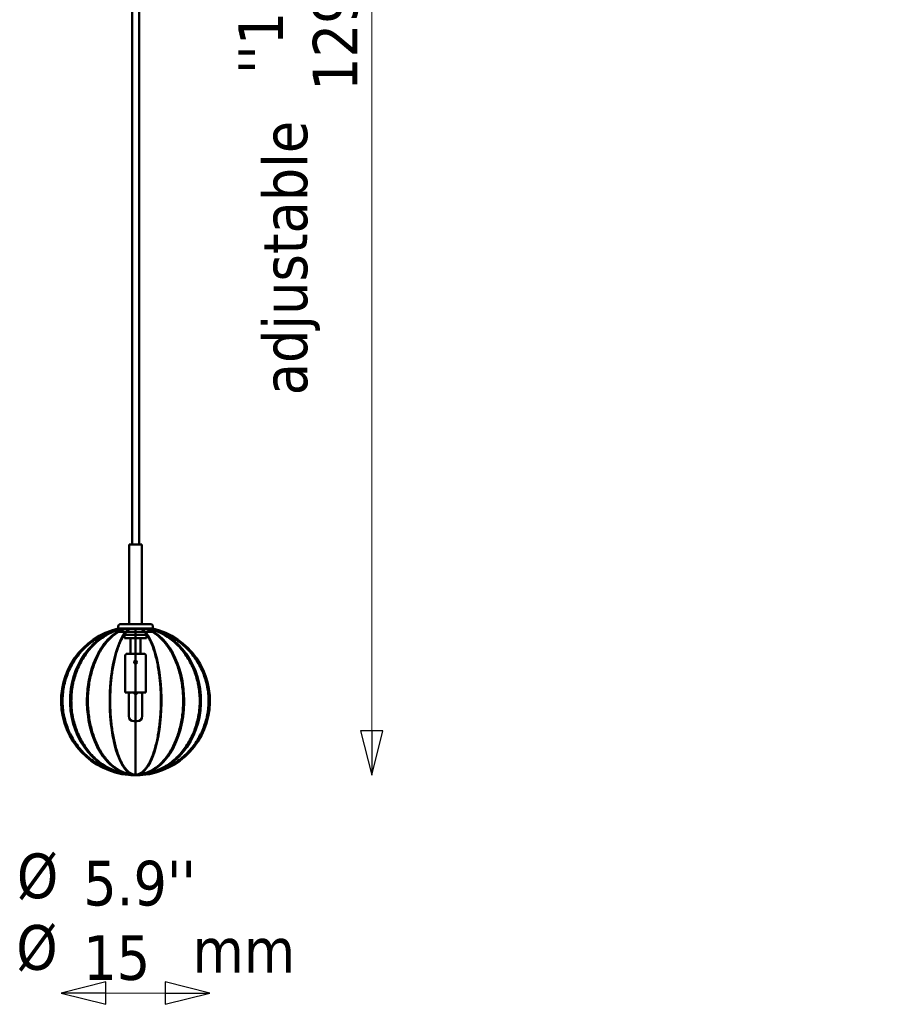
# Model space of a CAD drawing. Header units: millimetres. Extents: x 313 to 4591, y 679 to 5480.
# Tile 11 of 19: x 515 to 1396, y 3495 to 4488. Entities that reach past the tile are written whole.
import ezdxf

# ---------------------------------------------------------------- set-up
doc = ezdxf.new("R2010")
doc.units = ezdxf.units.MM
doc.header["$LTSCALE"] = 15
for name, color, linetype, lineweight in [('Symbol (ISO)', 7, 'Continuous', 25), ('Widoczne (ISO)', 7, 'Continuous', 50), ('Wymiar (ISO)', 7, 'Continuous', 25)]:
    doc.layers.add(name, color=color, linetype=linetype, lineweight=lineweight)
doc.styles.add('Tekst notatki (ISO)', font='tahoma.ttf')
doc.dimstyles.new('Domyślne (ISO)', dxfattribs={"dimscale": 15, "dimtxt": 3, "dimasz": 3, "dimexe": 3.175, "dimexo": 0, "dimgap": 0.762, "dimtad": 1, "dimdec": 1, "dimlfac": 0.03937, "dimrnd": 1e-08, "dimzin": 0, "dimdsep": 46, "dimtxsty": 'Tekst notatki (ISO)', "dimblk": 'Filled-1', "dimcen": 0.09, "dimdle": 10, "dimclrd": 256, "dimclre": 256, "dimclrt": 256, "dimazin": 2, "dimtfac": 1, "dimtmove": 0, "dimatfit": 3, "dimfxl": 1, "dimtolj": 1, "dimlwd": 15, "dimlwe": 15, "dimarcsym": 0})

# ---------------------------------------------------------------- blocks, each defined once
blk = doc.blocks.new('Filled-1')
at = {"color": 0}
for p, q in [((0, 0), (-1, 0.25)), ((-1, 0.25), (-1, -0.25)), ((-1, 0), (0, 0)), ((-1, -0.25), (0, 0))]:
    blk.add_line(p, q, dxfattribs=at)
at = {"color": 0, "flags": 128}
blk.add_lwpolyline([(-1, -0.25), (0, 0), (-1, 0.25), (-1, -0.25)], dxfattribs=at)
at = {"color": 0}
blk.add_solid([(-1, -0.25), (0, 0), (-1, 0.25), (-1, -0.25)], dxfattribs=at)
blk = doc.blocks.new('*D5')
at = {"layer": 'Defpoints', "color": 0, "transparency": 16777216}
for p in [(691.88, 5208.37), (870.02, 5208.37), (631.88, 3726.17)]:
    blk.add_point(p, dxfattribs=at)
at = {"layer": 'Wymiar (ISO)', "lineweight": 15, "transparency": 16777216}
blk.add_line((870.02, 3771.17), (870.02, 5163.37), dxfattribs=at)
at = {"layer": 'Wymiar (ISO)', "lineweight": 15, "transparency": 16777216, "xscale": 45, "yscale": 45, "zscale": 45}
for p, rotation in [((870.02, 5208.37), 90), ((870.02, 3726.17), 270)]:
    blk.add_blockref('Filled-1', p, dxfattribs=dict(at, rotation=rotation))
at = {"layer": 'Wymiar (ISO)', "lineweight": 18, "transparency": 16777216, "insert": (735.6, 4416.09), "char_height": 45, "attachment_point": 1, "rotation": 90, "style": 'Tekst notatki (ISO)'}
blk.add_mtext("\\A1; ''\\fTahoma|b0|i0;{\\H45.0000;11.0'' - 279 mm\\P}\\fTahoma|b0|i0;{\\H45.0000;129.5'' - 3289 mm}", dxfattribs=at)
blk = doc.blocks.new('*D11')
at = {"layer": 'Defpoints', "color": 0, "transparency": 16777216}
for p in [(556.88, 3801.17), (706.88, 3801.17), (556.88, 3506.58)]:
    blk.add_point(p, dxfattribs=at)
at = {"layer": 'Wymiar (ISO)', "lineweight": 15, "transparency": 16777216}
blk.add_line((661.88, 3506.58), (601.88, 3506.58), dxfattribs=at)
at = {"layer": 'Wymiar (ISO)', "lineweight": 15, "transparency": 16777216, "xscale": 45, "yscale": 45, "zscale": 45, "rotation": 180}
blk.add_blockref('Filled-1', (556.88, 3506.58), dxfattribs=at)
at = {"layer": 'Wymiar (ISO)', "lineweight": 15, "transparency": 16777216, "xscale": 45, "yscale": 45, "zscale": 45}
blk.add_blockref('Filled-1', (706.88, 3506.58), dxfattribs=at)
at = {"layer": 'Wymiar (ISO)', "lineweight": 18, "transparency": 16777216, "insert": (579.13, 3640.01), "char_height": 45, "attachment_point": 1, "style": 'Tekst notatki (ISO)'}
blk.add_mtext("\\A1;5.9''\\P15", dxfattribs=at)

msp = doc.modelspace()

# ---------------------------------------------------------------- linework, layer by layer
at = {"layer": 'Widoczne (ISO)', "linetype": 'Continuous', "lineweight": 50}
for p, q in [((628.38, 5158.67), (628.38, 3958.67)), ((635.38, 5158.67), (635.38, 3958.67)), ((638.38, 3958.67), (625.38, 3958.67)), ((625.38, 3958.67), (625.38, 3878.67)), ((638.38, 3958.67), (638.38, 3878.67)), ((614.38, 3876.17), (614.38, 3873.67)), ((614.38, 3874.1), (614.38, 3873.67)), ((614.38, 3873.67), (649.38, 3873.67)), ((614.38, 3873.67), (649.38, 3873.67)), ((615.38, 3873.67), (615.38, 3870.67)), ((616.88, 3878.67), (646.88, 3878.67)), ((631.88, 3726.17), (631.88, 3874.16)), ((631.88, 3726.76), (631.88, 3873.67)), ((648.38, 3873.67), (648.38, 3870.67)), ((649.38, 3876.17), (649.38, 3873.67)), ((649.38, 3874.1), (649.38, 3873.67)), ((615.38, 3870.67), (648.38, 3870.67)), ((620.5, 3870.67), (620.5, 3866.97)), ((620.5, 3866.97), (620.88, 3866.97)), ((620.81, 3866.67), (620.5, 3866.97)), ((620.88, 3866.67), (620.81, 3866.67)), ((620.88, 3868.88), (620.88, 3867.67)), ((620.88, 3867.67), (642.88, 3867.67)), ((620.88, 3867.67), (620.88, 3864.44)), ((620.88, 3864.44), (642.88, 3864.44)), ((621.38, 3870.67), (621.38, 3867.9)), ((621.38, 3870.67), (642.38, 3870.67)), ((626.88, 3864.44), (626.88, 3848.67)), ((636.88, 3864.44), (636.88, 3848.67)), ((642.38, 3870.67), (642.38, 3867.9)), ((642.88, 3867.67), (642.88, 3868.93)), ((642.88, 3864.44), (642.88, 3867.67)), ((621.38, 3841.67), (621.38, 3846.67)), ((623.38, 3848.67), (640.38, 3848.67)), ((631.88, 3838.67), (631.88, 3841.67)), ((631.88, 3841.67), (631.88, 3838.67)), ((642.38, 3841.67), (642.38, 3846.67)), ((621.38, 3809.67), (621.38, 3838.67)), ((642.38, 3809.67), (642.38, 3838.67)), ((621.38, 3809.67), (642.38, 3809.67)), ((625.13, 3785.67), (625.13, 3807.67)), ((629.88, 3809.67), (629.88, 3809.63)), ((633.88, 3809.63), (633.88, 3809.67)), ((638.63, 3785.67), (638.63, 3807.67)), ((633.63, 3780.67), (630.13, 3780.67)), ((631.88, 3726.76), (631.88, 3780.67)), ((631.88, 3780.67), (631.88, 3726.17))]:
    msp.add_line(p, q, dxfattribs=at)
for centre, radius, start, end in [((631.88, 3801.17), 75, 103.28462, 270), ((631.88, 3801.17), 75, 103.4934, 270), ((631.88, 3801.17), 74.4, 102.98879, 270), ((616.88, 3876.17), 2.5, 90, 180), ((631.88, 3801.17), 75, 270, 76.71538), ((631.88, 3801.17), 75, 270, 76.5066), ((631.88, 3801.17), 74.4, 270, 77.01121), ((646.88, 3876.17), 2.5, 0, 90), ((631.88, 3794.74), 75, 81.5662, 81.95215), ((623.38, 3846.67), 2, 90, 180), ((640.38, 3846.67), 2, 0, 90), ((627.13, 3807.67), 2, 90, 180), ((636.63, 3807.67), 2, 0, 90), ((630.13, 3785.67), 5, 180, 270), ((633.63, 3785.67), 5, 270, 0)]:
    msp.add_arc(centre, radius, start, end, dxfattribs=at)
for ratio, start_param, end_param in [(0.879385, 3.400514, 6.283185), (0.879385, 3.373453, 6.283185), (0.652704, 3.485385, 6.283185), (0.652704, 3.373453, 6.283185), (0.347296, 3.373453, 6.283185), (0.879385, 0, 2.909732), (0.652704, 0, 2.909732), (0.347296, 0, 2.909732), (0.879385, 0, 2.882671), (0.652704, 0, 2.797801), (0.347296, 3.593616, 6.283185), (0.347296, 0, 2.726676)]:
    msp.add_ellipse((631.88, 3801.17), major_axis=(0, -75), ratio=ratio, start_param=start_param, end_param=end_param, dxfattribs=at)
for points, knots in [([(631.88, 3726.76), (629.58, 3726.76), (627.18, 3726.87), (622.29, 3727.36), (619.81, 3727.73), (614.9, 3728.72), (612.47, 3729.35), (607.78, 3730.82), (605.52, 3731.66), (601.3, 3733.45), (599.14, 3734.48), (594.85, 3736.81), (592.72, 3738.12), (588.6, 3740.93), (586.61, 3742.45), (582.86, 3745.6), (581.11, 3747.24), (577.92, 3750.51), (576.33, 3752.29), (573.28, 3756.07), (571.82, 3758.08), (569.1, 3762.24), (567.85, 3764.39), (565.6, 3768.71), (564.61, 3770.88), (562.9, 3775.1), (562.11, 3777.34), (560.72, 3781.98), (560.13, 3784.38), (559.18, 3789.24), (558.83, 3791.69), (558.38, 3796.52), (558.27, 3798.9), (558.27, 3801.17), (558.27, 3803.44), (558.38, 3805.81), (558.83, 3810.64), (559.18, 3813.09), (560.13, 3817.95), (560.72, 3820.36), (562.11, 3825), (562.9, 3827.23), (564.61, 3831.45), (565.6, 3833.62), (567.85, 3837.95), (569.1, 3840.1), (571.82, 3844.25), (573.28, 3846.26), (576.33, 3850.05), (577.92, 3851.82), (581.11, 3855.09), (582.86, 3856.73), (586.61, 3859.89), (588.6, 3861.4), (592.72, 3864.22), (594.85, 3865.52), (599.14, 3867.85), (601.3, 3868.89), (605.52, 3870.68), (607.78, 3871.52), (611.83, 3872.78), (613.57, 3873.26), (615.33, 3873.67)], [-11.04399, -11.04399, -11.04399, -11.04399, -10.344356, -10.344356, -9.644723, -9.644723, -8.945089, -8.945089, -8.245456, -8.245456, -7.551485, -7.551485, -6.857513, -6.857513, -6.163542, -6.163542, -5.469571, -5.469571, -4.78314, -4.78314, -4.096709, -4.096709, -3.410278, -3.410278, -2.723848, -2.723848, -2.042886, -2.042886, -1.361924, -1.361924, -0.680962, -0.680962, 0, 0, 0, 0.680962, 0.680962, 1.361924, 1.361924, 2.042886, 2.042886, 2.723848, 2.723848, 3.410278, 3.410278, 4.096709, 4.096709, 4.78314, 4.78314, 5.469571, 5.469571, 6.163542, 6.163542, 6.857513, 6.857513, 7.551485, 7.551485, 8.245456, 8.245456, 8.945089, 8.945089, 9.451829, 9.451829, 9.451829, 9.451829]), ([(631.88, 3726.76), (629.58, 3726.76), (627.18, 3726.87), (622.29, 3727.36), (619.81, 3727.73), (614.9, 3728.72), (612.47, 3729.35), (607.78, 3730.82), (605.52, 3731.66), (601.3, 3733.45), (599.14, 3734.48), (594.85, 3736.81), (592.72, 3738.12), (588.6, 3740.93), (586.61, 3742.45), (582.86, 3745.6), (581.11, 3747.24), (577.92, 3750.51), (576.33, 3752.29), (573.28, 3756.07), (571.82, 3758.08), (569.1, 3762.24), (567.85, 3764.39), (565.6, 3768.71), (564.61, 3770.88), (562.9, 3775.1), (562.11, 3777.34), (560.72, 3781.98), (560.13, 3784.38), (559.18, 3789.24), (558.83, 3791.69), (558.38, 3796.52), (558.27, 3798.9), (558.27, 3801.17), (558.27, 3803.44), (558.38, 3805.81), (558.83, 3810.64), (559.18, 3813.09), (560.13, 3817.95), (560.72, 3820.36), (562.11, 3825), (562.9, 3827.23), (564.61, 3831.45), (565.6, 3833.62), (567.85, 3837.95), (569.1, 3840.1), (571.82, 3844.25), (573.28, 3846.26), (576.33, 3850.05), (577.92, 3851.82), (581.11, 3855.09), (582.86, 3856.73), (586.61, 3859.89), (588.6, 3861.4), (592.72, 3864.22), (594.85, 3865.52), (599.14, 3867.85), (601.3, 3868.89), (605.52, 3870.68), (607.78, 3871.52), (611.83, 3872.78), (613.57, 3873.26), (615.33, 3873.67)], [-11.04399, -11.04399, -11.04399, -11.04399, -10.344356, -10.344356, -9.644723, -9.644723, -8.945089, -8.945089, -8.245456, -8.245456, -7.551485, -7.551485, -6.857513, -6.857513, -6.163542, -6.163542, -5.469571, -5.469571, -4.78314, -4.78314, -4.096709, -4.096709, -3.410278, -3.410278, -2.723848, -2.723848, -2.042886, -2.042886, -1.361924, -1.361924, -0.680962, -0.680962, 0, 0, 0, 0.680962, 0.680962, 1.361924, 1.361924, 2.042886, 2.042886, 2.723848, 2.723848, 3.410278, 3.410278, 4.096709, 4.096709, 4.78314, 4.78314, 5.469571, 5.469571, 6.163542, 6.163542, 6.857513, 6.857513, 7.551485, 7.551485, 8.245456, 8.245456, 8.945089, 8.945089, 9.451829, 9.451829, 9.451829, 9.451829]), ([(631.88, 3726.76), (629.86, 3726.76), (627.75, 3726.87), (623.45, 3727.36), (621.27, 3727.73), (616.95, 3728.72), (614.81, 3729.35), (610.69, 3730.82), (608.7, 3731.66), (604.99, 3733.45), (603.09, 3734.48), (599.32, 3736.81), (597.44, 3738.12), (593.82, 3740.93), (592.07, 3742.45), (588.78, 3745.6), (587.23, 3747.24), (584.43, 3750.51), (583.03, 3752.29), (580.35, 3756.07), (579.06, 3758.08), (576.67, 3762.24), (575.57, 3764.39), (573.59, 3768.71), (572.72, 3770.88), (571.22, 3775.1), (570.52, 3777.34), (569.3, 3781.98), (568.78, 3784.38), (567.95, 3789.24), (567.64, 3791.69), (567.24, 3796.52), (567.15, 3798.9), (567.15, 3801.17), (567.15, 3803.44), (567.24, 3805.81), (567.64, 3810.64), (567.95, 3813.09), (568.78, 3817.95), (569.3, 3820.36), (570.52, 3825), (571.22, 3827.23), (572.72, 3831.45), (573.59, 3833.62), (575.57, 3837.95), (576.67, 3840.1), (579.06, 3844.25), (580.35, 3846.26), (583.03, 3850.05), (584.43, 3851.82), (587.23, 3855.09), (588.78, 3856.73), (592.07, 3859.89), (593.82, 3861.4), (597.44, 3864.22), (599.32, 3865.52), (603.09, 3867.85), (604.99, 3868.89), (608.7, 3870.68), (610.69, 3871.52), (614.24, 3872.78), (615.78, 3873.26), (617.33, 3873.67)], [-11.04399, -11.04399, -11.04399, -11.04399, -10.344356, -10.344356, -9.644723, -9.644723, -8.945089, -8.945089, -8.245456, -8.245456, -7.551485, -7.551485, -6.857513, -6.857513, -6.163542, -6.163542, -5.469571, -5.469571, -4.78314, -4.78314, -4.096709, -4.096709, -3.410278, -3.410278, -2.723848, -2.723848, -2.042886, -2.042886, -1.361924, -1.361924, -0.680962, -0.680962, 0, 0, 0, 0.680962, 0.680962, 1.361924, 1.361924, 2.042886, 2.042886, 2.723848, 2.723848, 3.410278, 3.410278, 4.096709, 4.096709, 4.78314, 4.78314, 5.469571, 5.469571, 6.163542, 6.163542, 6.857513, 6.857513, 7.551485, 7.551485, 8.245456, 8.245456, 8.945089, 8.945089, 9.451829, 9.451829, 9.451829, 9.451829]), ([(631.88, 3726.76), (629.86, 3726.76), (627.75, 3726.87), (623.45, 3727.36), (621.27, 3727.73), (616.95, 3728.72), (614.81, 3729.35), (610.69, 3730.82), (608.7, 3731.66), (604.99, 3733.45), (603.09, 3734.48), (599.32, 3736.81), (597.44, 3738.12), (593.82, 3740.93), (592.07, 3742.45), (588.78, 3745.6), (587.23, 3747.24), (584.43, 3750.51), (583.03, 3752.29), (580.35, 3756.07), (579.06, 3758.08), (576.67, 3762.24), (575.57, 3764.39), (573.59, 3768.71), (572.72, 3770.88), (571.22, 3775.1), (570.52, 3777.34), (569.3, 3781.98), (568.78, 3784.38), (567.95, 3789.24), (567.64, 3791.69), (567.24, 3796.52), (567.15, 3798.9), (567.15, 3801.17), (567.15, 3803.44), (567.24, 3805.81), (567.64, 3810.64), (567.95, 3813.09), (568.78, 3817.95), (569.3, 3820.36), (570.52, 3825), (571.22, 3827.23), (572.72, 3831.45), (573.59, 3833.62), (575.57, 3837.95), (576.67, 3840.1), (579.06, 3844.25), (580.35, 3846.26), (583.03, 3850.05), (584.43, 3851.82), (587.23, 3855.09), (588.78, 3856.73), (592.07, 3859.89), (593.82, 3861.4), (597.44, 3864.22), (599.32, 3865.52), (603.09, 3867.85), (604.99, 3868.89), (608.7, 3870.68), (610.69, 3871.52), (613.62, 3872.56), (614.49, 3872.84), (615.38, 3873.11)], [-11.04399, -11.04399, -11.04399, -11.04399, -10.344356, -10.344356, -9.644723, -9.644723, -8.945089, -8.945089, -8.245456, -8.245456, -7.551485, -7.551485, -6.857513, -6.857513, -6.163542, -6.163542, -5.469571, -5.469571, -4.78314, -4.78314, -4.096709, -4.096709, -3.410278, -3.410278, -2.723848, -2.723848, -2.042886, -2.042886, -1.361924, -1.361924, -0.680962, -0.680962, 0, 0, 0, 0.680962, 0.680962, 1.361924, 1.361924, 2.042886, 2.042886, 2.723848, 2.723848, 3.410278, 3.410278, 4.096709, 4.096709, 4.78314, 4.78314, 5.469571, 5.469571, 6.163542, 6.163542, 6.857513, 6.857513, 7.551485, 7.551485, 8.245456, 8.245456, 8.945089, 8.945089, 9.238149, 9.238149, 9.238149, 9.238149]), ([(631.88, 3726.76), (630.38, 3726.76), (628.81, 3726.87), (625.62, 3727.36), (624, 3727.73), (620.8, 3728.72), (619.21, 3729.35), (616.15, 3730.82), (614.68, 3731.66), (611.92, 3733.45), (610.51, 3734.48), (607.71, 3736.81), (606.32, 3738.12), (603.63, 3740.93), (602.33, 3742.45), (599.89, 3745.6), (598.74, 3747.24), (596.66, 3750.51), (595.62, 3752.29), (593.63, 3756.07), (592.68, 3758.08), (590.9, 3762.24), (590.09, 3764.39), (588.62, 3768.71), (587.97, 3770.88), (586.86, 3775.1), (586.34, 3777.34), (585.43, 3781.98), (585.05, 3784.38), (584.43, 3789.24), (584.2, 3791.69), (583.9, 3796.52), (583.83, 3798.9), (583.83, 3801.17), (583.83, 3803.44), (583.9, 3805.81), (584.2, 3810.64), (584.43, 3813.09), (585.05, 3817.95), (585.43, 3820.36), (586.34, 3825), (586.86, 3827.23), (587.97, 3831.45), (588.62, 3833.62), (590.09, 3837.95), (590.9, 3840.1), (592.68, 3844.25), (593.63, 3846.26), (595.62, 3850.05), (596.66, 3851.82), (598.74, 3855.09), (599.89, 3856.73), (602.33, 3859.89), (603.63, 3861.4), (606.32, 3864.22), (607.71, 3865.52), (610.51, 3867.85), (611.92, 3868.89), (614.68, 3870.68), (616.15, 3871.52), (618.79, 3872.78), (619.93, 3873.26), (621.08, 3873.67)], [-11.04399, -11.04399, -11.04399, -11.04399, -10.344356, -10.344356, -9.644723, -9.644723, -8.945089, -8.945089, -8.245456, -8.245456, -7.551485, -7.551485, -6.857513, -6.857513, -6.163542, -6.163542, -5.469571, -5.469571, -4.78314, -4.78314, -4.096709, -4.096709, -3.410278, -3.410278, -2.723848, -2.723848, -2.042886, -2.042886, -1.361924, -1.361924, -0.680962, -0.680962, 0, 0, 0, 0.680962, 0.680962, 1.361924, 1.361924, 2.042886, 2.042886, 2.723848, 2.723848, 3.410278, 3.410278, 4.096709, 4.096709, 4.78314, 4.78314, 5.469571, 5.469571, 6.163542, 6.163542, 6.857513, 6.857513, 7.551485, 7.551485, 8.245456, 8.245456, 8.945089, 8.945089, 9.451829, 9.451829, 9.451829, 9.451829]), ([(631.88, 3726.76), (630.38, 3726.76), (628.81, 3726.87), (625.62, 3727.36), (624, 3727.73), (620.8, 3728.72), (619.21, 3729.35), (616.15, 3730.82), (614.68, 3731.66), (611.92, 3733.45), (610.51, 3734.48), (607.71, 3736.81), (606.32, 3738.12), (603.63, 3740.93), (602.33, 3742.45), (599.89, 3745.6), (598.74, 3747.24), (596.66, 3750.51), (595.62, 3752.29), (593.63, 3756.07), (592.68, 3758.08), (590.9, 3762.24), (590.09, 3764.39), (588.62, 3768.71), (587.97, 3770.88), (586.86, 3775.1), (586.34, 3777.34), (585.43, 3781.98), (585.05, 3784.38), (584.43, 3789.24), (584.2, 3791.69), (583.9, 3796.52), (583.83, 3798.9), (583.83, 3801.17), (583.83, 3803.44), (583.9, 3805.81), (584.2, 3810.64), (584.43, 3813.09), (585.05, 3817.95), (585.43, 3820.36), (586.34, 3825), (586.86, 3827.23), (587.97, 3831.45), (588.62, 3833.62), (590.09, 3837.95), (590.9, 3840.1), (592.68, 3844.25), (593.63, 3846.26), (595.62, 3850.05), (596.66, 3851.82), (598.74, 3855.09), (599.89, 3856.73), (602.33, 3859.89), (603.63, 3861.4), (606.32, 3864.22), (607.71, 3865.52), (610.51, 3867.85), (611.92, 3868.89), (613.97, 3870.22), (614.66, 3870.64), (615.38, 3871.04)], [-11.04399, -11.04399, -11.04399, -11.04399, -10.344356, -10.344356, -9.644723, -9.644723, -8.945089, -8.945089, -8.245456, -8.245456, -7.551485, -7.551485, -6.857513, -6.857513, -6.163542, -6.163542, -5.469571, -5.469571, -4.78314, -4.78314, -4.096709, -4.096709, -3.410278, -3.410278, -2.723848, -2.723848, -2.042886, -2.042886, -1.361924, -1.361924, -0.680962, -0.680962, 0, 0, 0, 0.680962, 0.680962, 1.361924, 1.361924, 2.042886, 2.042886, 2.723848, 2.723848, 3.410278, 3.410278, 4.096709, 4.096709, 4.78314, 4.78314, 5.469571, 5.469571, 6.163542, 6.163542, 6.857513, 6.857513, 7.551485, 7.551485, 8.245456, 8.245456, 8.586649, 8.586649, 8.586649, 8.586649]), ([(631.88, 3726.76), (631.08, 3726.76), (630.25, 3726.87), (628.55, 3727.36), (627.69, 3727.73), (625.98, 3728.72), (625.14, 3729.35), (623.51, 3730.82), (622.73, 3731.66), (621.26, 3733.45), (620.51, 3734.48), (619.02, 3736.81), (618.28, 3738.12), (616.85, 3740.93), (616.16, 3742.45), (614.86, 3745.6), (614.25, 3747.24), (613.14, 3750.51), (612.59, 3752.29), (611.53, 3756.07), (611.02, 3758.08), (610.08, 3762.24), (609.64, 3764.39), (608.86, 3768.71), (608.51, 3770.88), (607.92, 3775.1), (607.65, 3777.34), (607.17, 3781.98), (606.96, 3784.38), (606.63, 3789.24), (606.51, 3791.69), (606.35, 3796.52), (606.31, 3798.9), (606.31, 3801.17), (606.31, 3803.44), (606.35, 3805.81), (606.51, 3810.64), (606.63, 3813.09), (606.96, 3817.95), (607.17, 3820.36), (607.65, 3825), (607.92, 3827.23), (608.51, 3831.45), (608.86, 3833.62), (609.64, 3837.95), (610.08, 3840.1), (611.02, 3844.25), (611.53, 3846.26), (612.59, 3850.05), (613.14, 3851.82), (614.25, 3855.09), (614.86, 3856.73), (616.16, 3859.89), (616.85, 3861.4), (618.28, 3864.22), (619.02, 3865.52), (620.51, 3867.85), (621.26, 3868.89), (622.73, 3870.68), (623.51, 3871.52), (624.91, 3872.78), (625.52, 3873.26), (626.13, 3873.67)], [-11.04399, -11.04399, -11.04399, -11.04399, -10.344356, -10.344356, -9.644723, -9.644723, -8.945089, -8.945089, -8.245456, -8.245456, -7.551485, -7.551485, -6.857513, -6.857513, -6.163542, -6.163542, -5.469571, -5.469571, -4.78314, -4.78314, -4.096709, -4.096709, -3.410278, -3.410278, -2.723848, -2.723848, -2.042886, -2.042886, -1.361924, -1.361924, -0.680962, -0.680962, 0, 0, 0, 0.680962, 0.680962, 1.361924, 1.361924, 2.042886, 2.042886, 2.723848, 2.723848, 3.410278, 3.410278, 4.096709, 4.096709, 4.78314, 4.78314, 5.469571, 5.469571, 6.163542, 6.163542, 6.857513, 6.857513, 7.551485, 7.551485, 8.245456, 8.245456, 8.945089, 8.945089, 9.451829, 9.451829, 9.451829, 9.451829]), ([(616.72, 3874.16), (616.2, 3874.12), (615.77, 3874.1), (615.09, 3874.1), (614.82, 3874.12), (614.64, 3874.16)], [4.9964476, 4.9964476, 4.9964476, 4.9964476, 5.294688, 5.294688, 5.5929284, 5.5929284, 5.5929284, 5.5929284]), ([(620.63, 3874.16), (619.84, 3874.12), (619.11, 3874.1), (617.83, 3874.1), (617.24, 3874.12), (616.72, 3874.16)], [4.9964476, 4.9964476, 4.9964476, 4.9964476, 5.294688, 5.294688, 5.5929284, 5.5929284, 5.5929284, 5.5929284]), ([(625.89, 3874.16), (624.92, 3874.12), (623.99, 3874.1), (622.27, 3874.1), (621.42, 3874.12), (620.63, 3874.16)], [4.9964476, 4.9964476, 4.9964476, 4.9964476, 5.294688, 5.294688, 5.5929284, 5.5929284, 5.5929284, 5.5929284]), ([(631.88, 3874.16), (630.84, 3874.12), (629.82, 3874.1), (627.86, 3874.1), (626.87, 3874.12), (625.89, 3874.16)], [4.9964476, 4.9964476, 4.9964476, 4.9964476, 5.294688, 5.294688, 5.5929284, 5.5929284, 5.5929284, 5.5929284]), ([(637.86, 3874.16), (636.89, 3874.12), (635.9, 3874.1), (633.94, 3874.1), (632.92, 3874.12), (631.88, 3874.16)], [4.9964476, 4.9964476, 4.9964476, 4.9964476, 5.294688, 5.294688, 5.5929284, 5.5929284, 5.5929284, 5.5929284]), ([(648.42, 3873.67), (650.19, 3873.26), (651.93, 3872.78), (655.97, 3871.52), (658.23, 3870.68), (662.45, 3868.89), (664.61, 3867.85), (668.9, 3865.52), (671.04, 3864.22), (675.16, 3861.4), (677.15, 3859.89), (680.89, 3856.73), (682.65, 3855.09), (685.84, 3851.82), (687.42, 3850.05), (690.47, 3846.26), (691.94, 3844.25), (694.65, 3840.1), (695.91, 3837.95), (698.16, 3833.62), (699.15, 3831.45), (700.86, 3827.23), (701.65, 3825), (703.04, 3820.36), (703.63, 3817.95), (704.57, 3813.09), (704.93, 3810.64), (705.38, 3805.81), (705.49, 3803.44), (705.49, 3798.9), (705.38, 3796.52), (704.93, 3791.69), (704.57, 3789.24), (703.63, 3784.38), (703.04, 3781.98), (701.65, 3777.34), (700.86, 3775.1), (699.15, 3770.88), (698.16, 3768.71), (695.91, 3764.39), (694.65, 3762.24), (691.94, 3758.08), (690.47, 3756.07), (687.42, 3752.29), (685.84, 3750.51), (682.65, 3747.24), (680.89, 3745.6), (677.15, 3742.45), (675.16, 3740.93), (671.04, 3738.12), (668.9, 3736.81), (664.61, 3734.48), (662.45, 3733.45), (658.23, 3731.66), (655.97, 3730.82), (651.28, 3729.35), (648.85, 3728.72), (643.94, 3727.73), (641.46, 3727.36), (636.58, 3726.87), (634.17, 3726.76), (631.88, 3726.76)], [12.63615, 12.63615, 12.63615, 12.63615, 13.14289, 13.14289, 13.842523, 13.842523, 14.536494, 14.536494, 15.230466, 15.230466, 15.924437, 15.924437, 16.618409, 16.618409, 17.304839, 17.304839, 17.99127, 17.99127, 18.677701, 18.677701, 19.364131, 19.364131, 20.045093, 20.045093, 20.726055, 20.726055, 21.407017, 21.407017, 22.087979, 22.087979, 22.768941, 22.768941, 23.449903, 23.449903, 24.130865, 24.130865, 24.811827, 24.811827, 25.498258, 25.498258, 26.184688, 26.184688, 26.871119, 26.871119, 27.55755, 27.55755, 28.251521, 28.251521, 28.945492, 28.945492, 29.639464, 29.639464, 30.333435, 30.333435, 31.033068, 31.033068, 31.732702, 31.732702, 32.432335, 32.432335, 33.131969, 33.131969, 33.131969, 33.131969]), ([(631.88, 3726.76), (632.68, 3726.76), (633.51, 3726.87), (635.21, 3727.36), (636.07, 3727.73), (637.77, 3728.72), (638.62, 3729.35), (640.25, 3730.82), (641.03, 3731.66), (642.5, 3733.45), (643.25, 3734.48), (644.74, 3736.81), (645.48, 3738.12), (646.91, 3740.93), (647.6, 3742.45), (648.9, 3745.6), (649.51, 3747.24), (650.62, 3750.51), (651.17, 3752.29), (652.23, 3756.07), (652.74, 3758.08), (653.68, 3762.24), (654.12, 3764.39), (654.9, 3768.71), (655.24, 3770.88), (655.83, 3775.1), (656.11, 3777.34), (656.59, 3781.98), (656.8, 3784.38), (657.13, 3789.24), (657.25, 3791.69), (657.41, 3796.52), (657.44, 3798.9), (657.44, 3801.17), (657.44, 3803.44), (657.41, 3805.81), (657.25, 3810.64), (657.13, 3813.09), (656.8, 3817.95), (656.59, 3820.36), (656.11, 3825), (655.83, 3827.23), (655.24, 3831.45), (654.9, 3833.62), (654.12, 3837.95), (653.68, 3840.1), (652.74, 3844.25), (652.23, 3846.26), (651.17, 3850.05), (650.62, 3851.82), (649.51, 3855.09), (648.9, 3856.73), (647.6, 3859.89), (646.91, 3861.4), (645.48, 3864.22), (644.74, 3865.52), (643.25, 3867.85), (642.5, 3868.89), (641.03, 3870.68), (640.25, 3871.52), (638.84, 3872.78), (638.24, 3873.26), (637.62, 3873.67)], [-11.04399, -11.04399, -11.04399, -11.04399, -10.344356, -10.344356, -9.644723, -9.644723, -8.945089, -8.945089, -8.245456, -8.245456, -7.551485, -7.551485, -6.857513, -6.857513, -6.163542, -6.163542, -5.469571, -5.469571, -4.78314, -4.78314, -4.096709, -4.096709, -3.410278, -3.410278, -2.723848, -2.723848, -2.042886, -2.042886, -1.361924, -1.361924, -0.680962, -0.680962, 0, 0, 0, 0.680962, 0.680962, 1.361924, 1.361924, 2.042886, 2.042886, 2.723848, 2.723848, 3.410278, 3.410278, 4.096709, 4.096709, 4.78314, 4.78314, 5.469571, 5.469571, 6.163542, 6.163542, 6.857513, 6.857513, 7.551485, 7.551485, 8.245456, 8.245456, 8.945089, 8.945089, 9.451829, 9.451829, 9.451829, 9.451829]), ([(631.88, 3726.76), (633.38, 3726.76), (634.95, 3726.87), (638.13, 3727.36), (639.75, 3727.73), (642.96, 3728.72), (644.54, 3729.35), (647.61, 3730.82), (649.08, 3731.66), (651.84, 3733.45), (653.24, 3734.48), (656.04, 3736.81), (657.44, 3738.12), (660.13, 3740.93), (661.43, 3742.45), (663.87, 3745.6), (665.02, 3747.24), (667.1, 3750.51), (668.13, 3752.29), (670.12, 3756.07), (671.08, 3758.08), (672.85, 3762.24), (673.67, 3764.39), (675.14, 3768.71), (675.79, 3770.88), (676.9, 3775.1), (677.42, 3777.34), (678.32, 3781.98), (678.71, 3784.38), (679.33, 3789.24), (679.56, 3791.69), (679.85, 3796.52), (679.92, 3798.9), (679.92, 3801.17), (679.92, 3803.44), (679.85, 3805.81), (679.56, 3810.64), (679.33, 3813.09), (678.71, 3817.95), (678.32, 3820.36), (677.42, 3825), (676.9, 3827.23), (675.79, 3831.45), (675.14, 3833.62), (673.67, 3837.95), (672.85, 3840.1), (671.08, 3844.25), (670.12, 3846.26), (668.13, 3850.05), (667.1, 3851.82), (665.02, 3855.09), (663.87, 3856.73), (661.43, 3859.89), (660.13, 3861.4), (657.44, 3864.22), (656.04, 3865.52), (653.24, 3867.85), (651.84, 3868.89), (649.08, 3870.68), (647.61, 3871.52), (644.97, 3872.78), (643.83, 3873.26), (642.68, 3873.67)], [-11.04399, -11.04399, -11.04399, -11.04399, -10.344356, -10.344356, -9.644723, -9.644723, -8.945089, -8.945089, -8.245456, -8.245456, -7.551485, -7.551485, -6.857513, -6.857513, -6.163542, -6.163542, -5.469571, -5.469571, -4.78314, -4.78314, -4.096709, -4.096709, -3.410278, -3.410278, -2.723848, -2.723848, -2.042886, -2.042886, -1.361924, -1.361924, -0.680962, -0.680962, 0, 0, 0, 0.680962, 0.680962, 1.361924, 1.361924, 2.042886, 2.042886, 2.723848, 2.723848, 3.410278, 3.410278, 4.096709, 4.096709, 4.78314, 4.78314, 5.469571, 5.469571, 6.163542, 6.163542, 6.857513, 6.857513, 7.551485, 7.551485, 8.245456, 8.245456, 8.945089, 8.945089, 9.451829, 9.451829, 9.451829, 9.451829]), ([(631.88, 3726.76), (633.9, 3726.76), (636.01, 3726.87), (640.31, 3727.36), (642.49, 3727.73), (646.81, 3728.72), (648.94, 3729.35), (653.07, 3730.82), (655.05, 3731.66), (658.77, 3733.45), (660.66, 3734.48), (664.44, 3736.81), (666.31, 3738.12), (669.94, 3740.93), (671.69, 3742.45), (674.98, 3745.6), (676.52, 3747.24), (679.33, 3750.51), (680.72, 3752.29), (683.41, 3756.07), (684.69, 3758.08), (687.08, 3762.24), (688.19, 3764.39), (690.16, 3768.71), (691.04, 3770.88), (692.54, 3775.1), (693.23, 3777.34), (694.45, 3781.98), (694.98, 3784.38), (695.81, 3789.24), (696.11, 3791.69), (696.52, 3796.52), (696.61, 3798.9), (696.61, 3801.17), (696.61, 3803.44), (696.52, 3805.81), (696.11, 3810.64), (695.81, 3813.09), (694.98, 3817.95), (694.45, 3820.36), (693.23, 3825), (692.54, 3827.23), (691.04, 3831.45), (690.16, 3833.62), (688.19, 3837.95), (687.08, 3840.1), (684.69, 3844.25), (683.41, 3846.26), (680.72, 3850.05), (679.33, 3851.82), (676.52, 3855.09), (674.98, 3856.73), (671.69, 3859.89), (669.94, 3861.4), (666.31, 3864.22), (664.44, 3865.52), (660.66, 3867.85), (658.77, 3868.89), (655.05, 3870.68), (653.07, 3871.52), (649.51, 3872.78), (647.98, 3873.26), (646.43, 3873.67)], [-11.04399, -11.04399, -11.04399, -11.04399, -10.344356, -10.344356, -9.644723, -9.644723, -8.945089, -8.945089, -8.245456, -8.245456, -7.551485, -7.551485, -6.857513, -6.857513, -6.163542, -6.163542, -5.469571, -5.469571, -4.78314, -4.78314, -4.096709, -4.096709, -3.410278, -3.410278, -2.723848, -2.723848, -2.042886, -2.042886, -1.361924, -1.361924, -0.680962, -0.680962, 0, 0, 0, 0.680962, 0.680962, 1.361924, 1.361924, 2.042886, 2.042886, 2.723848, 2.723848, 3.410278, 3.410278, 4.096709, 4.096709, 4.78314, 4.78314, 5.469571, 5.469571, 6.163542, 6.163542, 6.857513, 6.857513, 7.551485, 7.551485, 8.245456, 8.245456, 8.945089, 8.945089, 9.451829, 9.451829, 9.451829, 9.451829]), ([(631.88, 3726.76), (634.17, 3726.76), (636.58, 3726.87), (641.46, 3727.36), (643.94, 3727.73), (648.85, 3728.72), (651.28, 3729.35), (655.97, 3730.82), (658.23, 3731.66), (662.45, 3733.45), (664.61, 3734.48), (668.9, 3736.81), (671.04, 3738.12), (675.16, 3740.93), (677.15, 3742.45), (680.89, 3745.6), (682.65, 3747.24), (685.84, 3750.51), (687.42, 3752.29), (690.47, 3756.07), (691.94, 3758.08), (694.65, 3762.24), (695.91, 3764.39), (698.16, 3768.71), (699.15, 3770.88), (700.86, 3775.1), (701.65, 3777.34), (703.04, 3781.98), (703.63, 3784.38), (704.57, 3789.24), (704.93, 3791.69), (705.38, 3796.52), (705.49, 3798.9), (705.49, 3801.17), (705.49, 3803.44), (705.38, 3805.81), (704.93, 3810.64), (704.57, 3813.09), (703.63, 3817.95), (703.04, 3820.36), (701.65, 3825), (700.86, 3827.23), (699.15, 3831.45), (698.16, 3833.62), (695.91, 3837.95), (694.65, 3840.1), (691.94, 3844.25), (690.47, 3846.26), (687.42, 3850.05), (685.84, 3851.82), (682.65, 3855.09), (680.89, 3856.73), (677.15, 3859.89), (675.16, 3861.4), (671.04, 3864.22), (668.9, 3865.52), (664.61, 3867.85), (662.45, 3868.89), (658.23, 3870.68), (655.97, 3871.52), (651.93, 3872.78), (650.19, 3873.26), (648.42, 3873.67)], [-11.04399, -11.04399, -11.04399, -11.04399, -10.344356, -10.344356, -9.644723, -9.644723, -8.945089, -8.945089, -8.245456, -8.245456, -7.551485, -7.551485, -6.857513, -6.857513, -6.163542, -6.163542, -5.469571, -5.469571, -4.78314, -4.78314, -4.096709, -4.096709, -3.410278, -3.410278, -2.723848, -2.723848, -2.042886, -2.042886, -1.361924, -1.361924, -0.680962, -0.680962, 0, 0, 0, 0.680962, 0.680962, 1.361924, 1.361924, 2.042886, 2.042886, 2.723848, 2.723848, 3.410278, 3.410278, 4.096709, 4.096709, 4.78314, 4.78314, 5.469571, 5.469571, 6.163542, 6.163542, 6.857513, 6.857513, 7.551485, 7.551485, 8.245456, 8.245456, 8.945089, 8.945089, 9.451829, 9.451829, 9.451829, 9.451829]), ([(631.88, 3726.76), (633.9, 3726.76), (636.01, 3726.87), (640.31, 3727.36), (642.49, 3727.73), (646.81, 3728.72), (648.94, 3729.35), (653.07, 3730.82), (655.05, 3731.66), (658.77, 3733.45), (660.66, 3734.48), (664.44, 3736.81), (666.31, 3738.12), (669.94, 3740.93), (671.69, 3742.45), (674.98, 3745.6), (676.52, 3747.24), (679.33, 3750.51), (680.72, 3752.29), (683.41, 3756.07), (684.69, 3758.08), (687.08, 3762.24), (688.19, 3764.39), (690.16, 3768.71), (691.04, 3770.88), (692.54, 3775.1), (693.23, 3777.34), (694.45, 3781.98), (694.98, 3784.38), (695.81, 3789.24), (696.11, 3791.69), (696.52, 3796.52), (696.61, 3798.9), (696.61, 3801.17), (696.61, 3803.44), (696.52, 3805.81), (696.11, 3810.64), (695.81, 3813.09), (694.98, 3817.95), (694.45, 3820.36), (693.23, 3825), (692.54, 3827.23), (691.04, 3831.45), (690.16, 3833.62), (688.19, 3837.95), (687.08, 3840.1), (684.69, 3844.25), (683.41, 3846.26), (680.72, 3850.05), (679.33, 3851.82), (676.52, 3855.09), (674.98, 3856.73), (671.69, 3859.89), (669.94, 3861.4), (666.31, 3864.22), (664.44, 3865.52), (660.66, 3867.85), (658.77, 3868.89), (655.05, 3870.68), (653.07, 3871.52), (650.14, 3872.56), (649.26, 3872.84), (648.38, 3873.11)], [-11.04399, -11.04399, -11.04399, -11.04399, -10.344356, -10.344356, -9.644723, -9.644723, -8.945089, -8.945089, -8.245456, -8.245456, -7.551485, -7.551485, -6.857513, -6.857513, -6.163542, -6.163542, -5.469571, -5.469571, -4.78314, -4.78314, -4.096709, -4.096709, -3.410278, -3.410278, -2.723848, -2.723848, -2.042886, -2.042886, -1.361924, -1.361924, -0.680962, -0.680962, 0, 0, 0, 0.680962, 0.680962, 1.361924, 1.361924, 2.042886, 2.042886, 2.723848, 2.723848, 3.410278, 3.410278, 4.096709, 4.096709, 4.78314, 4.78314, 5.469571, 5.469571, 6.163542, 6.163542, 6.857513, 6.857513, 7.551485, 7.551485, 8.245456, 8.245456, 8.945089, 8.945089, 9.238149, 9.238149, 9.238149, 9.238149]), ([(631.88, 3726.76), (633.38, 3726.76), (634.95, 3726.87), (638.13, 3727.36), (639.75, 3727.73), (642.96, 3728.72), (644.54, 3729.35), (647.61, 3730.82), (649.08, 3731.66), (651.84, 3733.45), (653.24, 3734.48), (656.04, 3736.81), (657.44, 3738.12), (660.13, 3740.93), (661.43, 3742.45), (663.87, 3745.6), (665.02, 3747.24), (667.1, 3750.51), (668.13, 3752.29), (670.12, 3756.07), (671.08, 3758.08), (672.85, 3762.24), (673.67, 3764.39), (675.14, 3768.71), (675.79, 3770.88), (676.9, 3775.1), (677.42, 3777.34), (678.32, 3781.98), (678.71, 3784.38), (679.33, 3789.24), (679.56, 3791.69), (679.85, 3796.52), (679.92, 3798.9), (679.92, 3801.17), (679.92, 3803.44), (679.85, 3805.81), (679.56, 3810.64), (679.33, 3813.09), (678.71, 3817.95), (678.32, 3820.36), (677.42, 3825), (676.9, 3827.23), (675.79, 3831.45), (675.14, 3833.62), (673.67, 3837.95), (672.85, 3840.1), (671.08, 3844.25), (670.12, 3846.26), (668.13, 3850.05), (667.1, 3851.82), (665.02, 3855.09), (663.87, 3856.73), (661.43, 3859.89), (660.13, 3861.4), (657.44, 3864.22), (656.04, 3865.52), (653.24, 3867.85), (651.84, 3868.89), (649.79, 3870.22), (649.09, 3870.64), (648.38, 3871.04)], [-11.04399, -11.04399, -11.04399, -11.04399, -10.344356, -10.344356, -9.644723, -9.644723, -8.945089, -8.945089, -8.245456, -8.245456, -7.551485, -7.551485, -6.857513, -6.857513, -6.163542, -6.163542, -5.469571, -5.469571, -4.78314, -4.78314, -4.096709, -4.096709, -3.410278, -3.410278, -2.723848, -2.723848, -2.042886, -2.042886, -1.361924, -1.361924, -0.680962, -0.680962, 0, 0, 0, 0.680962, 0.680962, 1.361924, 1.361924, 2.042886, 2.042886, 2.723848, 2.723848, 3.410278, 3.410278, 4.096709, 4.096709, 4.78314, 4.78314, 5.469571, 5.469571, 6.163542, 6.163542, 6.857513, 6.857513, 7.551485, 7.551485, 8.245456, 8.245456, 8.586649, 8.586649, 8.586649, 8.586649]), ([(643.13, 3874.16), (642.33, 3874.12), (641.49, 3874.1), (639.77, 3874.1), (638.84, 3874.12), (637.86, 3874.16)], [4.9964476, 4.9964476, 4.9964476, 4.9964476, 5.294688, 5.294688, 5.5929284, 5.5929284, 5.5929284, 5.5929284]), ([(647.03, 3874.16), (646.52, 3874.12), (645.92, 3874.1), (644.65, 3874.1), (643.92, 3874.12), (643.13, 3874.16)], [4.9964476, 4.9964476, 4.9964476, 4.9964476, 5.294688, 5.294688, 5.5929284, 5.5929284, 5.5929284, 5.5929284]), ([(649.11, 3874.16), (648.93, 3874.12), (648.66, 3874.1), (647.98, 3874.1), (647.55, 3874.12), (647.03, 3874.16)], [4.9964476, 4.9964476, 4.9964476, 4.9964476, 5.294688, 5.294688, 5.5929284, 5.5929284, 5.5929284, 5.5929284]), ([(631.88, 3726.76), (631.08, 3726.76), (630.25, 3726.87), (628.55, 3727.36), (627.69, 3727.73), (625.98, 3728.72), (625.14, 3729.35), (623.51, 3730.82), (622.73, 3731.66), (621.26, 3733.45), (620.51, 3734.48), (619.02, 3736.81), (618.28, 3738.12), (616.85, 3740.93), (616.16, 3742.45), (614.86, 3745.6), (614.25, 3747.24), (613.14, 3750.51), (612.59, 3752.29), (611.53, 3756.07), (611.02, 3758.08), (610.08, 3762.24), (609.64, 3764.39), (608.86, 3768.71), (608.51, 3770.88), (607.92, 3775.1), (607.65, 3777.34), (607.17, 3781.98), (606.96, 3784.38), (606.63, 3789.24), (606.51, 3791.69), (606.35, 3796.52), (606.31, 3798.9), (606.31, 3801.17), (606.31, 3803.44), (606.35, 3805.81), (606.51, 3810.64), (606.63, 3813.09), (606.96, 3817.95), (607.17, 3820.36), (607.65, 3825), (607.92, 3827.23), (608.51, 3831.45), (608.86, 3833.62), (609.64, 3837.95), (610.08, 3840.1), (611.02, 3844.25), (611.53, 3846.26), (612.59, 3850.05), (613.14, 3851.82), (614.25, 3855.09), (614.86, 3856.73), (616.16, 3859.89), (616.85, 3861.4), (618.28, 3864.22), (619.02, 3865.52), (620.01, 3867.07), (620.26, 3867.44), (620.5, 3867.8)], [-11.04399, -11.04399, -11.04399, -11.04399, -10.344356, -10.344356, -9.644723, -9.644723, -8.945089, -8.945089, -8.245456, -8.245456, -7.551485, -7.551485, -6.857513, -6.857513, -6.163542, -6.163542, -5.469571, -5.469571, -4.78314, -4.78314, -4.096709, -4.096709, -3.410278, -3.410278, -2.723848, -2.723848, -2.042886, -2.042886, -1.361924, -1.361924, -0.680962, -0.680962, 0, 0, 0, 0.680962, 0.680962, 1.361924, 1.361924, 2.042886, 2.042886, 2.723848, 2.723848, 3.410278, 3.410278, 4.096709, 4.096709, 4.78314, 4.78314, 5.469571, 5.469571, 6.163542, 6.163542, 6.857513, 6.857513, 7.551485, 7.551485, 7.779918, 7.779918, 7.779918, 7.779918]), ([(631.88, 3726.76), (632.68, 3726.76), (633.51, 3726.87), (635.21, 3727.36), (636.07, 3727.73), (637.77, 3728.72), (638.62, 3729.35), (640.25, 3730.82), (641.03, 3731.66), (642.5, 3733.45), (643.25, 3734.48), (644.74, 3736.81), (645.48, 3738.12), (646.91, 3740.93), (647.6, 3742.45), (648.9, 3745.6), (649.51, 3747.24), (650.62, 3750.51), (651.17, 3752.29), (652.23, 3756.07), (652.74, 3758.08), (653.68, 3762.24), (654.12, 3764.39), (654.9, 3768.71), (655.24, 3770.88), (655.83, 3775.1), (656.11, 3777.34), (656.59, 3781.98), (656.8, 3784.38), (657.13, 3789.24), (657.25, 3791.69), (657.41, 3796.52), (657.44, 3798.9), (657.44, 3801.17), (657.44, 3803.44), (657.41, 3805.81), (657.25, 3810.64), (657.13, 3813.09), (656.8, 3817.95), (656.59, 3820.36), (656.11, 3825), (655.83, 3827.23), (655.24, 3831.45), (654.9, 3833.62), (654.12, 3837.95), (653.68, 3840.1), (652.74, 3844.25), (652.23, 3846.26), (651.17, 3850.05), (650.62, 3851.82), (649.51, 3855.09), (648.9, 3856.73), (647.6, 3859.89), (646.91, 3861.4), (645.48, 3864.22), (644.74, 3865.52), (643.62, 3867.27), (643.25, 3867.82), (642.88, 3868.33)], [-11.04399, -11.04399, -11.04399, -11.04399, -10.344356, -10.344356, -9.644723, -9.644723, -8.945089, -8.945089, -8.245456, -8.245456, -7.551485, -7.551485, -6.857513, -6.857513, -6.163542, -6.163542, -5.469571, -5.469571, -4.78314, -4.78314, -4.096709, -4.096709, -3.410278, -3.410278, -2.723848, -2.723848, -2.042886, -2.042886, -1.361924, -1.361924, -0.680962, -0.680962, 0, 0, 0, 0.680962, 0.680962, 1.361924, 1.361924, 2.042886, 2.042886, 2.723848, 2.723848, 3.410278, 3.410278, 4.096709, 4.096709, 4.78314, 4.78314, 5.469571, 5.469571, 6.163542, 6.163542, 6.857513, 6.857513, 7.551485, 7.551485, 7.897068, 7.897068, 7.897068, 7.897068]), ([(621.38, 3841.67), (621.38, 3841.67), (621.38, 3841.63), (621.4, 3841.48), (621.42, 3841.36), (621.45, 3841.09), (621.46, 3840.93), (621.48, 3840.56), (621.49, 3840.36), (621.49, 3840.17)], [0.6790347, 0.6790347, 0.6790347, 0.6790347, 0.7356205, 0.7356205, 0.7922064, 0.7922064, 0.848793, 0.848793, 0.9053796, 0.9053796, 0.9053796, 0.9053796]), ([(633.38, 3840.17), (633.38, 3839.98), (633.34, 3839.78), (633.19, 3839.41), (633.07, 3839.24), (632.81, 3838.97), (632.64, 3838.86), (632.27, 3838.7), (632.07, 3838.67), (631.69, 3838.67), (631.49, 3838.7), (631.12, 3838.86), (630.95, 3838.97), (630.68, 3839.24), (630.57, 3839.41), (630.42, 3839.78), (630.38, 3839.98), (630.38, 3840.36), (630.42, 3840.56), (630.57, 3840.93), (630.68, 3841.09), (630.95, 3841.36), (631.12, 3841.48), (631.49, 3841.63), (631.69, 3841.67), (632.07, 3841.67), (632.27, 3841.63), (632.64, 3841.48), (632.81, 3841.36), (633.07, 3841.09), (633.19, 3840.93), (633.34, 3840.56), (633.38, 3840.36), (633.38, 3840.17)], [0, 0, 0, 0, 0.0565866, 0.0565866, 0.1131733, 0.1131733, 0.1697591, 0.1697591, 0.2263449, 0.2263449, 0.2829307, 0.2829307, 0.3395165, 0.3395165, 0.3961032, 0.3961032, 0.4526898, 0.4526898, 0.5092764, 0.5092764, 0.5658631, 0.5658631, 0.6224489, 0.6224489, 0.6790347, 0.6790347, 0.7356205, 0.7356205, 0.7922064, 0.7922064, 0.848793, 0.848793, 0.9053796, 0.9053796, 0.9053796, 0.9053796]), ([(642.38, 3838.67), (642.38, 3838.67), (642.37, 3838.7), (642.35, 3838.86), (642.34, 3838.97), (642.31, 3839.24), (642.3, 3839.41), (642.28, 3839.78), (642.27, 3839.98), (642.27, 3840.36), (642.28, 3840.56), (642.3, 3840.93), (642.31, 3841.09), (642.34, 3841.36), (642.35, 3841.48), (642.37, 3841.63), (642.38, 3841.67), (642.38, 3841.67)], [0.2263449, 0.2263449, 0.2263449, 0.2263449, 0.2829307, 0.2829307, 0.3395165, 0.3395165, 0.3961032, 0.3961032, 0.4526898, 0.4526898, 0.5092764, 0.5092764, 0.5658631, 0.5658631, 0.6224489, 0.6224489, 0.6790347, 0.6790347, 0.6790347, 0.6790347]), ([(621.49, 3840.17), (621.49, 3839.98), (621.48, 3839.78), (621.46, 3839.41), (621.45, 3839.24), (621.42, 3838.97), (621.4, 3838.86), (621.38, 3838.7), (621.38, 3838.67), (621.38, 3838.67)], [0, 0, 0, 0, 0.0565866, 0.0565866, 0.1131733, 0.1131733, 0.1697591, 0.1697591, 0.2263449, 0.2263449, 0.2263449, 0.2263449]), ([(631.88, 3807.67), (631.88, 3807.67), (631.87, 3807.67), (631.62, 3807.88), (631.38, 3808.09), (630.92, 3808.48), (630.71, 3808.67), (630.34, 3809.02), (630.18, 3809.18), (629.98, 3809.42), (629.91, 3809.51), (629.88, 3809.6), (629.88, 3809.61), (629.88, 3809.63)], [-0.7211646, -0.7211646, -0.7211646, -0.7211646, -0.7202992, -0.7202992, -0.6301652, -0.6301652, -0.5435531, -0.5435531, -0.4583781, -0.4583781, -0.3917662, -0.3917662, -0.3707978, -0.3707978, -0.3707978, -0.3707978]), ([(633.88, 3809.63), (633.88, 3809.59), (633.84, 3809.52), (633.7, 3809.32), (633.58, 3809.19), (633.25, 3808.86), (633.02, 3808.65), (632.49, 3808.18), (632.19, 3807.93), (631.88, 3807.67), (631.88, 3807.67), (631.88, 3807.67)], [-0.3750982, -0.3750982, -0.3750982, -0.3750982, -0.3088882, -0.3088882, -0.225415, -0.225415, -0.1190044, -0.1190044, 0, 0, 0.0009279, 0.0009279, 0.0009279, 0.0009279])]:
    msp.add_open_spline(points, degree=3, knots=knots, dxfattribs=at)
for points in [[(614.64, 3874.16), (614.46, 3874.12), (614.38, 3874.1), (614.38, 3874.1)], [(649.38, 3874.1), (649.38, 3874.1), (649.29, 3874.12), (649.11, 3874.16)], [(642.38, 3869), (642.38, 3869), (642.38, 3869), (642.38, 3869)]]:
    msp.add_open_spline(points, degree=3, dxfattribs=at)

# ---------------------------------------------------------------- texts
at = {"layer": 'Symbol (ISO)', "insert": (759.93, 4109.24), "char_height": 45, "width": 280.3566, "attachment_point": 1, "rotation": 90, "style": 'Tekst notatki (ISO)'}
msp.add_mtext('\\fTahoma|b0|i0;adjustable', dxfattribs=at)
at = {"layer": 'Symbol (ISO)', "char_height": 45, "attachment_point": 1, "style": 'Tekst notatki (ISO)'}
for insert in [(512.25, 3647.34), (511.65, 3575.21)]:
    msp.add_mtext('\\fTahoma|b0|i0;Ø', dxfattribs=dict(at, insert=insert))
at = {"layer": 'Symbol (ISO)', "insert": (689.37, 3572.35), "char_height": 45, "width": 103.9303, "attachment_point": 1, "style": 'Tekst notatki (ISO)'}
msp.add_mtext('\\fTahoma|b0|i0;mm', dxfattribs=at)

# ---------------------------------------------------------------- dimensions: what is measured, and where the dimension line sits
at = {"layer": 'Wymiar (ISO)', "lineweight": 18}
for base, p1, p2, angle, text, override, picture, middle in [((870.02, 5208.37), (631.88, 3726.17), (691.88, 5208.37), 270, " ''\\fTahoma|b0|i0;{\\H45.0000;11.0'' - 279 mm\\P}\\fTahoma|b0|i0;{\\H45.0000;129.5'' - 3289 mm}", {"dimgap": 0.762, "dimdec": 1, "dimlfac": 0.087362, "dimpost": '\\X', "dimse1": 1, "dimse2": 1, "dimtol": 0, "dimlim": 0, "dimtp": 0, "dimtm": 0, "dimtdec": 2, "dimtofl": 0, "dimatfit": 1, "dimtvp": -0.25}, '*D5', (870.02, 4660.55)), ((556.88, 3506.58), (706.88, 3801.17), (556.88, 3801.17), 180, "<>''\\P15", {"dimgap": 0.762, "dimdec": 1, "dimlfac": 0.03937, "dimpost": '\\X', "dimse1": 1, "dimse2": 1, "dimtol": 0, "dimlim": 0, "dimtp": 0, "dimtm": 0, "dimtdec": 2, "dimtofl": 0, "dimatfit": 1, "dimtvp": -0.25}, '*D11', (631.88, 3506.58))]:
    dim = msp.add_linear_dim(base=base, p1=p1, p2=p2, angle=angle, text=text, dimstyle='Domyślne (ISO)', override=override, dxfattribs=at)
    dim.commit()
    dim.dimension.update_dxf_attribs({"geometry": picture, "text_midpoint": middle, "dimtype": 160})

doc.saveas('drawing.dxf')
